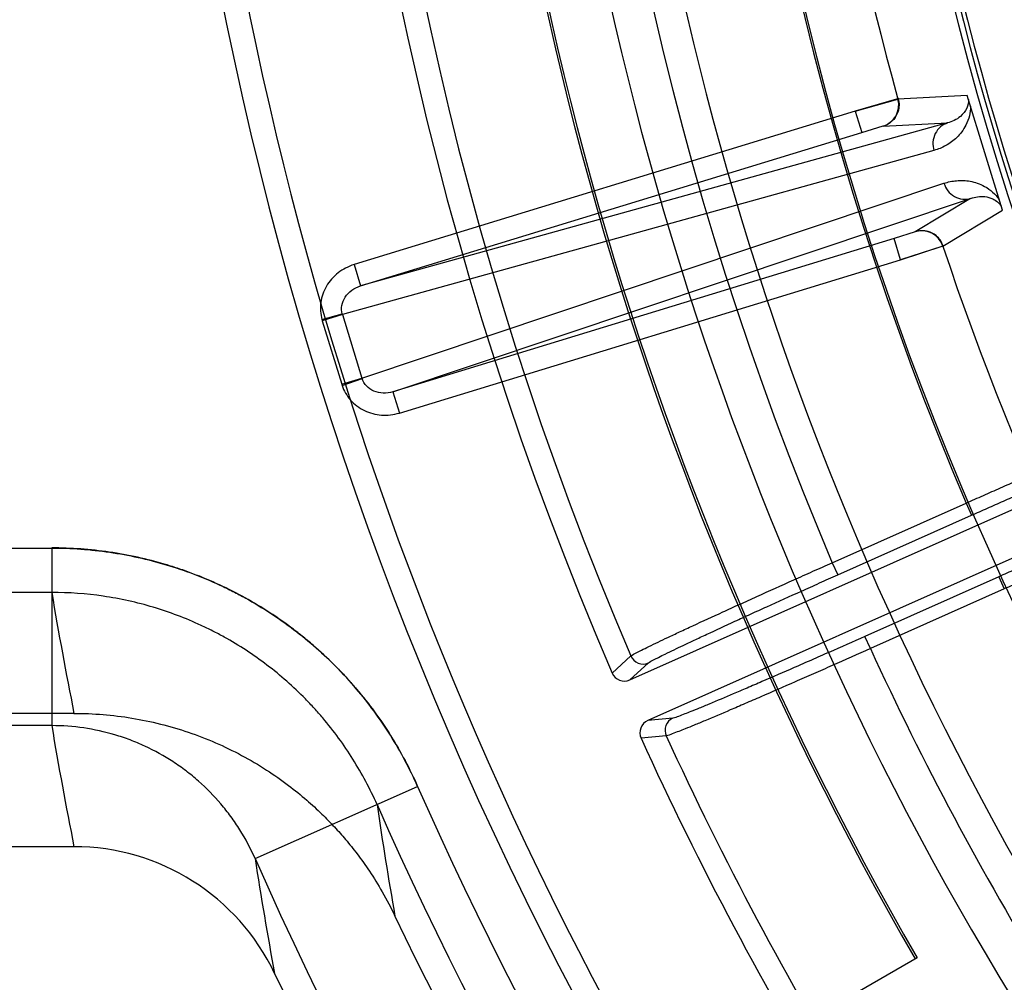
# Model space of a CAD drawing. Header units: millimetres. Extents: x 0 to 297, y 0 to 210.
# Tile 67 of 256: x 145.244 to 145.399, y 92.932 to 93.084. Entities that reach past the tile are written whole.
import ezdxf

# ---------------------------------------------------------------- set-up
doc = ezdxf.new("R2010")
doc.units = ezdxf.units.MM
doc.header["$LTSCALE"] = 16.335
doc.layers.get('0').update_dxf_attribs({"linetype": 'CONTINUOUS'})
doc.layers.add('01_GLOBAL', color=7, linetype='CONTINUOUS')
doc.layers.add('INTFCLR_144815', color=7, linetype='CONTINUOUS')

msp = doc.modelspace()

# ---------------------------------------------------------------- linework, layer by layer
at = {"color": 7, "linetype": 'Continuous'}
msp.add_circle((146.8548034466, 92.13446435), 2.66, dxfattribs=at)
at = {"color": 9, "linetype": 'Continuous'}
msp.add_arc((146.8548034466, 92.13446435), 2.6259090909, 92.9674534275, 177.0325465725, dxfattribs=at)
at = {"layer": '01_GLOBAL', "color": 7, "linetype": 'Continuous'}
msp.add_circle((146.8548034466, 92.13446435), 2.695, dxfattribs=at)
at = {"layer": 'INTFCLR_144815', "color": 7, "linetype": 'Continuous'}
for p, q in [((145.3820746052, 93.07146781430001), (145.3752067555, 93.06945634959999)), ((145.3752067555, 93.06945634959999), (145.3819307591, 93.07138808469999)), ((145.3983788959, 93.0538779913), (145.3928513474, 93.0719577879)), ((145.3956151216, 93.06291788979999), (145.3928513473, 93.0719577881)), ((145.3983788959, 93.0538779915), (145.3956151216, 93.06291788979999)), ((145.3823520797, 93.046085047), (145.3890593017, 93.0482634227)), ((145.3890067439, 93.04824358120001), (145.3823520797, 93.0460850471))]:
    msp.add_line(p, q, dxfattribs=at)
at = {"layer": 'INTFCLR_144815', "color": 9, "linetype": 'Continuous'}
for p, q in [((145.3928514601, 93.0719576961), (145.3819307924, 93.0713879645)), ((145.3752067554, 93.06945634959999), (145.2962547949, 93.04531831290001)), ((145.3752067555, 93.06945634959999), (145.3762300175, 93.0661094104)), ((145.3897558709, 93.0676182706), (145.2972780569, 93.04197137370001)), ((145.3762300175, 93.0661094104), (145.37959106, 93.0671474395)), ((145.3795840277, 93.06710400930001), (145.3897558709, 93.0676182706)), ((145.2972780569, 93.04197137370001), (145.3762300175, 93.0661094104)), ((145.3876038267, 93.06330054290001), (145.2944343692, 93.0374618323)), ((145.2974976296, 93.02744235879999), (145.3891874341, 93.05812079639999)), ((145.3023768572, 93.02529394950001), (145.3933860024, 93.0557446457)), ((145.3933860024, 93.0557446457), (145.3846655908, 93.0504829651)), ((145.3890067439, 93.04824358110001), (145.3983789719, 93.0538780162)), ((145.3813288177, 93.0494319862), (145.3023768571, 93.02529394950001)), ((145.3846655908, 93.0504829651), (145.3813288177, 93.0494319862)), ((145.3823520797, 93.046085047), (145.3813288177, 93.0494319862)), ((145.3034001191, 93.02194701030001), (145.3823520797, 93.046085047)), ((145.2962547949, 93.0453183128), (145.2972780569, 93.04197137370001)), ((145.2912104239, 93.03665791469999), (145.29440994, 93.0375452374)), ((145.2944343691, 93.0374618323), (145.2912590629, 93.0364910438)), ((145.2944343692, 93.0374618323), (145.29440994, 93.0375452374)), ((145.2944343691, 93.0374618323), (145.2974976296, 93.02744235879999)), ((145.2912590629, 93.0364910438), (145.2943223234, 93.0264715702)), ((145.2943223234, 93.0264715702), (145.2974976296, 93.02744235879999)), ((145.2975240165, 93.0273595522), (145.2974976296, 93.02744235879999)), ((145.2943753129, 93.0263060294), (145.2975240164, 93.0273595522)), ((145.3023768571, 93.02529394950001), (145.3034001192, 93.02194701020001)), ((145.3715898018, 92.99838146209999), (145.3926712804, 93.00776754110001)), ((145.3926712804, 93.00776754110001), (145.3935252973, 93.00584938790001)), ((145.3724438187, 92.99646330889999), (145.3935252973, 93.00584938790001)), ((145.2342384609, 93.00069435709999), (145.2486453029, 93.00069435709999)), ((145.2486405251, 93.0007071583), (145.2486405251, 92.9727242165)), ((145.3715898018, 92.99838146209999), (145.3724438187, 92.99646330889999)), ((145.3978340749, 92.996171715), (145.3767335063, 92.9867771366)), ((145.3978340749, 92.996171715), (145.3986880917, 92.9942535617)), ((145.2486453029, 92.9936986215), (145.2342384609, 92.9936986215)), ((145.3986880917, 92.9942535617), (145.3775875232, 92.9848589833)), ((145.3775875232, 92.9848589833), (145.3767335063, 92.9867771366)), ((145.3369163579, 92.98100220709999), (145.3398583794, 92.9836900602)), ((145.3396989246, 92.9799175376), (145.3426399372, 92.9825980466)), ((145.3464893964, 92.9739073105), (145.342532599, 92.9735167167)), ((145.2486405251, 92.9727242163), (145.2342542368, 92.9727242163)), ((145.3454373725, 92.9711145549), (145.3414744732, 92.9707280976)), ((145.2806660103, 92.951826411), (145.3062786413, 92.9631371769))]:
    msp.add_line(p, q, dxfattribs=at)
at = {"layer": 'INTFCLR_144815', "color": 6, "linetype": 'Continuous'}
for p, q in [((145.3396989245, 92.9799175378), (145.4276865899, 93.01909216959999)), ((145.4305337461, 93.0126973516), (145.3425325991, 92.9735167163)), ((145.2521485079, 92.9746600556), (145.2160133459, 92.9746600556)), ((145.2521484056, 92.9536600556), (145.216004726, 92.9536600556)), ((145.384944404, 92.9361600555), (145.3657626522, 92.92508546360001))]:
    msp.add_line(p, q, dxfattribs=at)
msp.add_circle((145.8396077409, 93.1986600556), 0.4466793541, dxfattribs=at)
for centre, radius, start, end in [((145.8396077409, 93.1986600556), 0.6157754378, 313.9937911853, 154.5150993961), ((145.8396077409, 93.1986600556), 0.5947754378, 312.9543589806, 154.5144414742), ((145.8396077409, 93.1986600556), 0.5751005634, 108.7136429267, 257.7559644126), ((145.8396077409, 93.1986600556), 0.4627266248, 45.0000000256, 314.9999999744), ((145.8396077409, 93.1986600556), 0.4618985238, 44.999999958, 315.000000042), ((145.8396077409, 93.1986600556), 0.461229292, 44.99999997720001, 315.0000000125), ((145.8396077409, 93.1986600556), 0.4472794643, 47.86578076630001, 312.1342192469), ((145.8399207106, 93.1980122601), 0.54782, 159.5360679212, 203.3367082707), ((145.8396077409, 93.1986600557), 0.5253616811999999, 180.0000000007, 210.0000000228), ((145.8396077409, 93.1986600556), 0.525, 180.0000000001, 210.0000000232), ((145.8396077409, 93.1986600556), 0.504, 180, 209.9999999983), ((145.338843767, 92.9818354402), 0.0020998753, 203.3788821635, 294.0312146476), ((145.3433857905, 92.9715978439), 0.0020999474, 113.9714439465, 204.4679527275), ((145.8399207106, 93.1980122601), 0.54782, 204.5122890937, 218.3386713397), ((145.2521405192, 92.91864993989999), 0.035010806, 25.4740286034, 89.9870927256), ((145.8396077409, 93.1986600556), 0.5947754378, 205.4855585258, 293.0456409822), ((145.8396077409, 93.1986600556), 0.6157754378, 205.4849006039, 292.0062088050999)]:
    msp.add_arc(centre, radius, start, end, dxfattribs=at)
at = {"layer": 'INTFCLR_144815', "color": 9, "linetype": 'Continuous'}
for centre, radius, start, end in [((145.8396077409, 93.1986600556), 0.5712784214, 125.9035433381, 247.5002459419), ((145.8396077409, 93.1986600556), 0.4540564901, 52.5411294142, 307.4588705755), ((145.8396076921, 93.1986600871), 0.5153551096, 125.9035433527, 247.5002459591), ((145.8396077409, 93.1986600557), 0.4856448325, 128.484146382, 209.9999999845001), ((145.8399207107, 93.1980122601), 0.5440554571, 159.6723536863, 203.1995351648), ((145.8399207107, 93.1980122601), 0.5091034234, 159.7769988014, 203.0866188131), ((145.839607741, 93.1986600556), 0.485996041, 159.8720266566, 203.1279733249), ((145.8396077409, 93.1986600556), 0.4510440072, 159.8664381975, 203.1335617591), ((145.839607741, 93.1986600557), 0.47504355, 168.4596802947, 195.5403196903), ((145.839607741, 93.1986600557), 0.47504355, 198.4596803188, 225.5403197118), ((145.2976097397, 93.03843264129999), 0.0066408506, 195.5003259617, 197.0000062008), ((145.3006730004, 93.0284131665), 0.0066408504, 196.9999951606, 198.4996754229), ((145.8774163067, 93.0995544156), 0.6376193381, 189.5563322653, 191.2959047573), ((145.8399207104, 93.19801226), 0.5091034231, 204.7515083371, 218.0887233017), ((145.3417889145, 92.9845185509), 0.0021007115, 203.226300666, 293.8993110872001), ((145.3473471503, 92.9719898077), 0.0021007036, 114.1003334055, 204.6220262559), ((145.8774162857, 93.07856653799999), 0.6376217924, 189.5550674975, 191.2969715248), ((145.8399207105, 93.19801226), 0.5440554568, 204.6484090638, 218.201512), ((145.8396077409, 93.1986600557), 0.5830188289, 203.8266800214, 313.0809380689), ((145.8396077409, 93.1986600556), 0.590019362, 203.8278898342, 312.5732768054), ((145.8741611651, 93.04377363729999), 0.5803165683, 188.2704247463, 190.0265460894), ((145.8396077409, 93.1986600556), 0.6110177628, 203.8266800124, 319.1799903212), ((145.8754056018, 93.04367554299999), 0.6017901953, 188.7791668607, 190.5290132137)]:
    msp.add_arc(centre, radius, start, end, dxfattribs=at)
at = {"layer": 'INTFCLR_144815', "color": 7, "linetype": 'Continuous'}
for centre, start, end in [((145.3785585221, 93.0704504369), 287.0375708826, 15.5365049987), ((145.3856867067, 93.0471351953), 18.46145320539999, 106.9624283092)]:
    msp.add_arc(centre, 0.0035001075, start, end, dxfattribs=at)
for points, knots in [([(145.3819854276, 93.071401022), (145.3821614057, 93.0707685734), (145.3821395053, 93.0695632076), (145.3812514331, 93.0679546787), (145.3802241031, 93.0672993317), (145.3795840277, 93.06710400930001)], [0, 0, 0, 0, 0.3652834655, 0.6276282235, 1, 1, 1, 1]), ([(145.3890593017, 93.0482634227), (145.388851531, 93.04888615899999), (145.3881593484, 93.04987321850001), (145.3865236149, 93.05071013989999), (145.385305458, 93.0506789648), (145.3846655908, 93.0504829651)], [0, 0, 0, 0, 0.3652866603, 0.6276297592, 1, 1, 1, 1])]:
    msp.add_open_spline(points, degree=3, knots=knots, dxfattribs=at)
at = {"layer": 'INTFCLR_144815', "color": 9, "linetype": 'Continuous'}
for points, knots in [([(145.3930440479, 93.0713274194), (145.3930640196, 93.070864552), (145.3928448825, 93.0698268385), (145.3919400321, 93.0686960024), (145.3908338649, 93.0679743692), (145.3901166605, 93.0677100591), (145.3897558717, 93.0676182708)], [0, 0, 0, 0, 0.2611422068, 0.5731677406, 0.7901600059, 1, 1, 1, 1]), ([(145.3933659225, 93.0702745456), (145.3933686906, 93.06925177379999), (145.3929987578, 93.06777336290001), (145.3920135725, 93.06621314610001), (145.3909958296, 93.06506780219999), (145.3895499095, 93.0640072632), (145.3882545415, 93.0634810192), (145.3876038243, 93.0633005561)], [0, 0, 0, 0, 0.3172302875, 0.4504430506, 0.5708009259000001, 0.7905517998, 1, 1, 1, 1]), ([(145.3897558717, 93.0676182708), (145.3893592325, 93.0674957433), (145.3885704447, 93.0670666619), (145.3877246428, 93.0659822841), (145.3873691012, 93.06463529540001), (145.3874774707, 93.0637177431), (145.3876038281, 93.0633005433)], [0, 0, 0, 0, 0.2341584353, 0.4914350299, 0.7541194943, 1, 1, 1, 1]), ([(145.3891874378, 93.0581207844), (145.3898284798, 93.0583352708), (145.3911976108, 93.05862351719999), (145.3929880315, 93.0585518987), (145.394468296, 93.05817351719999), (145.395689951, 93.0576350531), (145.3968909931, 93.0567812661), (145.3975753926, 93.0559917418), (145.3978643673, 93.05556103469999)], [0, 0, 0, 0, 0.2091943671, 0.4285380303, 0.5478250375, 0.6804089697, 0.8394874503, 1, 1, 1, 1]), ([(145.3891874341, 93.05812079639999), (145.3893159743, 93.05770426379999), (145.3897392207, 93.05688297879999), (145.3907872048, 93.0559650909), (145.392094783, 93.0555390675), (145.392988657, 93.05562442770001), (145.3933860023, 93.0557446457)], [0, 0, 0, 0, 0.2458805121, 0.5085649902, 0.7658415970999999, 1, 1, 1, 1]), ([(145.3933860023, 93.0557446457), (145.3937367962, 93.0558704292), (145.3944791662, 93.0560528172), (145.3956774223, 93.05606891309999), (145.3970494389, 93.055706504), (145.3978799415, 93.05500781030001), (145.3981862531, 93.0545082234)], [0, 0, 0, 0, 0.2102229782, 0.4274675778, 0.6694230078, 1, 1, 1, 1]), ([(145.29440994, 93.0375452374), (145.2942896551, 93.0379790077), (145.2942485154, 93.0389340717), (145.2948028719, 93.0402790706), (145.2958564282, 93.04136522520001), (145.2967846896, 93.04182183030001), (145.2972780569, 93.04197137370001)], [0, 0, 0, 0, 0.2329766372, 0.4761332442, 0.7331775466, 1, 1, 1, 1]), ([(145.3023768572, 93.02529394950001), (145.3018842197, 93.0251420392), (145.3008593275, 93.02500148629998), (145.2993785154, 93.0253128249), (145.298166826, 93.0261178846), (145.2976668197, 93.026932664), (145.2975240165, 93.0273595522)], [0, 0, 0, 0, 0.2668190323, 0.5238665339, 0.7670229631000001, 1, 1, 1, 1]), ([(145.3935252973, 93.00584938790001), (145.3943691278, 93.0062250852), (145.396051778, 93.00697277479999), (145.3985631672, 93.0080842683), (145.4010413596, 93.0091765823), (145.4034678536, 93.01024159), (145.4058245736, 93.0112713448), (145.4080946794, 93.0122584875), (145.4102625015, 93.01319622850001), (145.4123130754, 93.01407808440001), (145.4142317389, 93.0148977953), (145.4160046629, 93.0156493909), (145.4176190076, 93.01632763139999), (145.4190636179, 93.01692739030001), (145.4203282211, 93.0174458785), (145.4214042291, 93.01787549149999), (145.4222824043, 93.0182244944), (145.4230421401, 93.01849028), (145.4235053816, 93.01868947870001), (145.4237570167, 93.0187136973)], [0, 0, 0, 0, 0.0843226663, 0.168089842, 0.250712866, 0.3315559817, 0.4099994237, 0.4854968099, 0.5575372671, 0.6256197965, 0.6892684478, 0.7480054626, 0.8014118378, 0.8491164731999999, 0.8908026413, 0.9261630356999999, 0.9549373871, 0.976922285, 1, 1, 1, 1]), ([(145.4276230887, 93.0100303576), (145.4274363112, 93.0098591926), (145.4269773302, 93.00964788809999), (145.4262703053, 93.00926054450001), (145.4254225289, 93.0088411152), (145.4243827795, 93.0083287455), (145.4231508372, 93.00773571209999), (145.4217379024, 93.0070632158), (145.4201529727, 93.00631705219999), (145.4184075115, 93.0055021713), (145.4165141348, 93.0046246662), (145.4144864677, 93.0036907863), (145.4123386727, 93.00270710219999), (145.4100853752, 93.00168030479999), (145.4077425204, 93.0006176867), (145.4053277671, 92.999527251), (145.4028596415, 92.99841734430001), (145.4003561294, 92.9972960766), (145.398676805, 92.99654692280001), (145.3978340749, 92.996171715)], [0, 0, 0, 0, 0.0231275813, 0.0451535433, 0.0739556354, 0.1093267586, 0.151023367, 0.1987508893, 0.2521830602, 0.3109402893, 0.3746024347, 0.4426883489, 0.5147332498, 0.5902585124, 0.6687402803, 0.7495811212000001, 0.8321331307, 0.9157872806, 1, 1, 1, 1]), ([(145.3062786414, 92.96313717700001), (145.3050434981, 92.9659340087), (145.3028870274, 92.969990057), (145.2994581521, 92.97502899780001), (145.2957106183, 92.97976255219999), (145.292007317, 92.9835311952), (145.2885243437, 92.9864870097), (145.2861208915, 92.9883803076), (145.2817818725, 92.9914300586), (145.2765020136, 92.9943494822), (145.2716106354, 92.9964030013), (145.2687285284, 92.9974317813), (145.2643747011, 92.9988088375), (145.2577410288, 93.00026383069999), (145.2516990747, 93.0007071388), (145.2486405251, 93.0007071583)], [0, 0, 0, 0, 0.1249999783, 0.1874999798, 0.2499999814, 0.3749999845, 0.4062499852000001, 0.437499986, 0.4999999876, 0.6249999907, 0.6874999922, 0.718749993, 0.7499999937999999, 0.8749999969, 1, 1, 1, 1]), ([(145.2486453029, 93.00069435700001), (145.2517023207, 93.0006943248), (145.256285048, 93.0003594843), (145.2622782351, 92.9992569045), (145.2681214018, 92.9977389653), (145.2730638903, 92.99587147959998), (145.2771743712, 92.9938769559), (145.2798762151, 92.99244184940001), (145.2844169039, 92.98970244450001), (145.2892183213, 92.9860494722), (145.2930711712, 92.9824025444), (145.2951756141, 92.98018070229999), (145.2981924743, 92.9767532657), (145.3022015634, 92.9712715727), (145.3050472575, 92.9659233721), (145.306282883, 92.96312559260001)], [0, 0, 0, 0, 0.1249999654, 0.1874999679, 0.2499999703, 0.3749999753, 0.4062499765, 0.4374999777, 0.4999999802, 0.6249999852, 0.6874999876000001, 0.7187499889, 0.7499999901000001, 0.8749999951, 1, 1, 1, 1]), ([(145.3398583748, 92.98369007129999), (145.3401032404, 92.98390566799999), (145.3407029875, 92.9841695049), (145.3416323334, 92.9846677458), (145.3432916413, 92.98547208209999), (145.3452852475, 92.9864286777), (145.3472514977, 92.98734966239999), (145.3485706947, 92.9879643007), (145.3508403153, 92.98901711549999), (145.3532035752, 92.99010219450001), (145.3556575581, 92.9912217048), (145.3574506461, 92.9920374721), (145.3607403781, 92.9935283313), (145.3640896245, 92.9950346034), (145.3670280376, 92.99634932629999), (145.3690511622, 92.9972526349), (145.3705729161, 92.99792983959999), (145.3715898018, 92.99838146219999)], [0, 0, 0, 0, 0.0279849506, 0.0550498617, 0.09086941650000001, 0.1859204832, 0.2448531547, 0.2770846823, 0.3107594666, 0.4594583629, 0.5001433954, 0.5421237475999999, 0.6284330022, 0.8099506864, 0.8571271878, 0.9045593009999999, 1, 1, 1, 1]), ([(145.3426399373, 92.9825980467), (145.3428668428, 92.98280479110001), (145.3434317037, 92.9830545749), (145.3443029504, 92.9835272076), (145.3458609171, 92.98428818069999), (145.3477328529, 92.98519175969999), (145.3495794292, 92.9860616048), (145.3508183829, 92.986641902), (145.3529500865, 92.98763555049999), (145.3551698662, 92.9886594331), (145.3574751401, 92.98971525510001), (145.3591596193, 92.99048448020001), (145.3622502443, 92.9918899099), (145.365396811, 92.9933098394), (145.3681575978, 92.994548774), (145.3700584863, 92.9953998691), (145.3714883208, 92.9960378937), (145.3724438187, 92.99646330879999)], [0, 0, 0, 0, 0.0280091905, 0.0550841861, 0.0909040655, 0.185956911, 0.2448903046, 0.2771211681, 0.3107939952, 0.4594883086, 0.5001714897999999, 0.5421499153, 0.6284554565, 0.8099625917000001, 0.8571358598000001, 0.9045651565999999, 1, 1, 1, 1]), ([(145.2998797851, 92.96029776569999), (145.2987919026, 92.9627613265), (145.2962617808, 92.9675294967), (145.2926725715, 92.972431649), (145.2900035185, 92.9754632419), (145.2881442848, 92.9774266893), (145.2847248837, 92.9806665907), (145.2804289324, 92.983935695), (145.2763952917, 92.9863673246), (145.2740075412, 92.9876356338), (145.270374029, 92.9893998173), (145.2659569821, 92.9910719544), (145.2607484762, 92.9924237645), (145.2554284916, 92.9934016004), (145.2513571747, 92.9936985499), (145.2486453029, 92.99369862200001)], [0, 0, 0, 0, 0.1249535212, 0.2494633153, 0.2808512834, 0.3123387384, 0.3748956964, 0.499258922, 0.5617929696, 0.5932736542, 0.6246732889, 0.7491898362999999, 0.8114702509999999, 0.8741740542, 1, 1, 1, 1]), ([(145.3767335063, 92.9867771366), (145.3748454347, 92.9859365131), (145.3720338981, 92.9846902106), (145.3687633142, 92.98325045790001), (145.3669341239, 92.9824481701), (145.3643397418, 92.9813131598), (145.361420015, 92.98004371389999), (145.358574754, 92.9788185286), (145.3570661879, 92.97817256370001), (145.3550861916, 92.9773281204), (145.3532049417, 92.9765337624), (145.3514219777, 92.9757930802), (145.3504514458, 92.97539482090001), (145.3491150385, 92.9748410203), (145.3477325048, 92.97434689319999), (145.3467986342, 92.97393788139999), (145.3464893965, 92.9739073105)], [0, 0, 0, 0, 0.1885958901, 0.2806355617, 0.326086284, 0.3708631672, 0.5390435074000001, 0.6166103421, 0.6535475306, 0.6887931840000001, 0.8130345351, 0.8398998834, 0.8649581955, 0.9087982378, 0.9716437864, 1, 1, 1, 1]), ([(145.3775875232, 92.9848589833), (145.3755796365, 92.98396319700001), (145.3725898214, 92.98263475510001), (145.3691120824, 92.9810995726), (145.3671671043, 92.9802439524), (145.3644085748, 92.979033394), (145.3613041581, 92.97767930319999), (145.358279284, 92.9763715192), (145.3566755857, 92.97568180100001), (145.3545707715, 92.97478012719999), (145.3525712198, 92.97393120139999), (145.3506762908, 92.9731392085), (145.3496448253, 92.97271320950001), (145.3482247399, 92.9721214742), (145.3467557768, 92.9715889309), (145.3457654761, 92.9711524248), (145.3454373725, 92.9711145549)], [0, 0, 0, 0, 0.1886068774, 0.2806528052, 0.3261053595, 0.3708840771, 0.5390716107, 0.6166420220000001, 0.6535802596, 0.6888257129, 0.813068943, 0.8399338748, 0.8649917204, 0.9088314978, 0.9716673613, 1, 1, 1, 1]), ([(145.2806660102, 92.9518264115), (145.2799810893, 92.9533783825), (145.2787834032, 92.9556336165), (145.2768814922, 92.9584321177), (145.2747942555, 92.96107241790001), (145.2727238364, 92.9631790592), (145.2707984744, 92.96481408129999), (145.2694709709, 92.9658610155), (145.2670632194, 92.96755666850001), (145.2641103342, 92.96919128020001), (145.2613950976, 92.97033129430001), (145.2598034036, 92.9709001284), (145.257396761, 92.97166287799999), (145.2536883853, 92.97247996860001), (145.2503235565, 92.97272393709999), (145.248640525, 92.9727242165)], [0, 0, 0, 0, 0.1258828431, 0.1886188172, 0.2509242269, 0.3754667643, 0.4068670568, 0.4383518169, 0.5008926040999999, 0.6252461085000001, 0.6877872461, 0.7192656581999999, 0.7506454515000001, 0.875108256, 1, 1, 1, 1])]:
    msp.add_open_spline(points, degree=3, knots=knots, dxfattribs=at)
for points in [[(145.296254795, 93.04531831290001), (145.2953477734, 93.0450406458), (145.2936383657, 93.0441502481), (145.291761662, 93.0420024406), (145.2908520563, 93.0393589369), (145.2909722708, 93.0375255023), (145.2912134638, 93.03665791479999)], [(145.2943720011, 93.0263060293), (145.2946584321, 93.0254522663), (145.2955770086, 93.0238629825), (145.2978158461, 93.0221819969), (145.3005747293, 93.02145127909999), (145.3024918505, 93.0216699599), (145.3034001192, 93.02194701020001)]]:
    msp.add_open_spline(points, degree=3, dxfattribs=at)
at = {"layer": 'INTFCLR_144815', "color": 6, "linetype": 'Continuous'}
for points, knots in [([(145.3926712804, 93.00776754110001), (145.3935772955, 93.0081699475), (145.3953889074, 93.008972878), (145.3980960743, 93.0101681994), (145.4007701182, 93.0113444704), (145.4033786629, 93.01248749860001), (145.4058985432, 93.01358668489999), (145.4083154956, 93.0146360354), (145.4106211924, 93.0156322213), (145.4128018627, 93.0165693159), (145.4148368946, 93.0174383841), (145.4167109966, 93.0182326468), (145.4184122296, 93.0189475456), (145.4199336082, 93.0195798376), (145.4212625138, 93.0201257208), (145.4223878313, 93.02057639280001), (145.423301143, 93.0209402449), (145.4240895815, 93.02121913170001), (145.4245698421, 93.02142558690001), (145.4248314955, 93.0214557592)], [0, 0, 0, 0, 0.0850728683, 0.170047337, 0.2539515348, 0.3357640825, 0.4144451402, 0.4898706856, 0.5618777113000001, 0.6299846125, 0.6935502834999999, 0.7517701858, 0.8046568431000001, 0.8519046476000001, 0.8931578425, 0.9279251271, 0.9559751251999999, 0.9773975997, 1, 1, 1, 1]), ([(145.4303798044, 93.0089940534), (145.4301735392, 93.00881189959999), (145.4296725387, 93.008583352), (145.4288951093, 93.00816166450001), (145.4279649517, 93.00770416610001), (145.4268316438, 93.0071485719), (145.4254979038, 93.0065089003), (145.423972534, 93.0057847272), (145.4222632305, 93.0049812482), (145.4203890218, 93.00410709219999), (145.4183660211, 93.0031701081), (145.4162076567, 93.00217612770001), (145.4139224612, 93.0011290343), (145.411531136, 93.0000383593), (145.4090578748, 92.99891540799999), (145.4065297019, 92.9977723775), (145.4039567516, 92.9966133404), (145.4013393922, 92.99543847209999), (145.3995780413, 92.9946507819), (145.3986880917, 92.9942535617)], [0, 0, 0, 0, 0.0236146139, 0.0463538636, 0.0762315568, 0.112430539, 0.154715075, 0.2031505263, 0.2573373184, 0.3167930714, 0.3806188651, 0.4486563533, 0.5207089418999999, 0.5963276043, 0.674203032, 0.7538026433, 0.8344246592, 0.9163675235, 1, 1, 1, 1]), ([(145.2521485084, 92.9746600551), (145.2536738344, 92.9746600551), (145.256726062, 92.974535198), (145.261275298, 92.9739742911), (145.2657669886, 92.9730426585), (145.2701673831, 92.9717465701), (145.2744450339, 92.9700958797), (145.2785729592, 92.9681016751), (145.2824201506, 92.9658379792), (145.2858306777, 92.96345221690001), (145.2887137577, 92.9611167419), (145.2911136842, 92.9589143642), (145.2931445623, 92.95683642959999), (145.2950017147, 92.9547403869), (145.296852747, 92.9524307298), (145.2988013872, 92.9497001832), (145.3008224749, 92.9464486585), (145.3020855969, 92.9440429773), (145.3027076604, 92.94273794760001)], [0, 0, 0, 0, 0.0725669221, 0.145138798, 0.2178363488, 0.2905587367, 0.3631349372, 0.4357275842, 0.5084175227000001, 0.5752577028, 0.6335536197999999, 0.6848094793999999, 0.7301377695, 0.7717248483, 0.8179915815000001, 0.8708895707, 0.9312209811, 1, 1, 1, 1])]:
    msp.add_open_spline(points, degree=3, knots=knots, dxfattribs=at)

doc.saveas('drawing.dxf')
